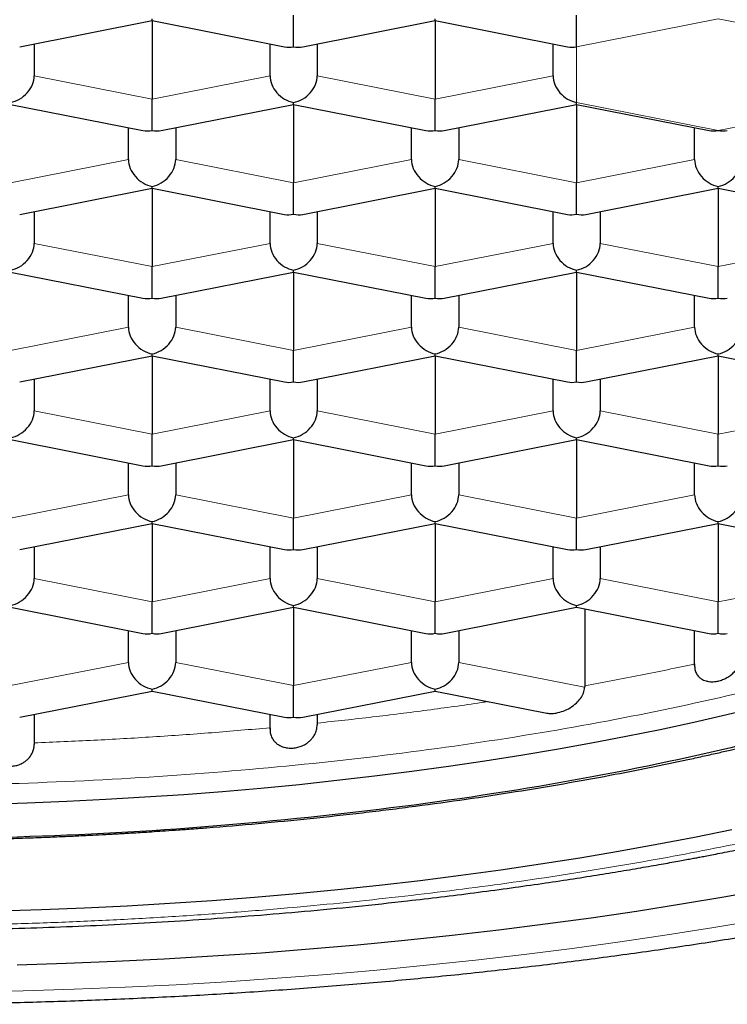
# Model space of a CAD drawing. Header units: millimetres. Extents: x 8 to 706, y 12 to 649.
# Tile 33 of 40: x 333.63 to 337.38, y 585.27 to 590.49. Entities that reach past the tile are written whole.
import ezdxf

# ---------------------------------------------------------------- set-up
doc = ezdxf.new("R2010")
doc.units = ezdxf.units.MM

msp = doc.modelspace()

# ---------------------------------------------------------------- linework, layer by layer
at = {"color": 7, "linetype": 'Continuous', "lineweight": 30}
for p, q in [((334.3291, 590.4867), (334.3291, 590.4966)), ((335.0791, 590.3485), (335.0791, 590.5153)), ((335.8291, 590.4867), (335.8291, 590.4966)), ((336.5791, 590.3485), (336.5791, 590.5153)), ((333.6275, 590.3481), (334.3291, 590.4867)), ((334.3291, 590.4867), (335.0307, 590.3481)), ((334.3291, 590.4867), (334.3291, 590.071)), ((335.1275, 590.3481), (335.8291, 590.4867)), ((335.8291, 590.4867), (336.5307, 590.3481)), ((335.8291, 590.4867), (335.8291, 590.071)), ((333.7041, 590.3632), (333.7041, 590.1945)), ((334.9541, 590.1945), (334.9541, 590.3632)), ((335.2041, 590.3632), (335.2041, 590.1945)), ((336.4541, 590.1945), (336.4541, 590.3632)), ((333.5791, 590.0424), (334.2807, 589.9038)), ((334.3291, 589.9042), (334.3291, 590.071)), ((334.3775, 589.9038), (335.0791, 590.0424)), ((335.0791, 590.0424), (335.0791, 590.0523)), ((335.0791, 590.0424), (335.7807, 589.9038)), ((335.0791, 590.0424), (335.0791, 589.6267)), ((335.8291, 589.9042), (335.8291, 590.071)), ((335.8775, 589.9038), (336.5791, 590.0424)), ((336.5791, 590.0424), (336.5791, 590.0523)), ((336.5791, 590.0424), (337.2807, 589.9038)), ((336.5791, 590.0424), (336.5791, 589.6267)), ((334.2041, 589.7502), (334.2041, 589.9189)), ((334.4541, 589.9189), (334.4541, 589.7502)), ((335.7041, 589.7502), (335.7041, 589.9189)), ((335.9541, 589.9189), (335.9541, 589.7502)), ((337.2041, 589.7502), (337.2041, 589.9189)), ((334.3291, 589.5981), (334.3291, 589.608)), ((335.0791, 589.4599), (335.0791, 589.6267)), ((335.8291, 589.5981), (335.8291, 589.608)), ((336.5791, 589.4599), (336.5791, 589.6267)), ((337.3291, 589.5981), (337.3291, 589.608)), ((333.6275, 589.4595), (334.3291, 589.5981)), ((334.3291, 589.5981), (335.0307, 589.4595)), ((334.3291, 589.5981), (334.3291, 589.1824)), ((335.1275, 589.4595), (335.8291, 589.5981)), ((335.8291, 589.5981), (336.5307, 589.4595)), ((335.8291, 589.5981), (335.8291, 589.1824)), ((336.6275, 589.4595), (337.3291, 589.5981)), ((337.3291, 589.5981), (338.0307, 589.4595)), ((337.3291, 589.5981), (337.3291, 589.1824)), ((333.7041, 589.4746), (333.7041, 589.3059)), ((334.9541, 589.3059), (334.9541, 589.4746)), ((335.2041, 589.4746), (335.2041, 589.3059)), ((336.4541, 589.3059), (336.4541, 589.4746)), ((336.7041, 589.4746), (336.7041, 589.3059)), ((333.5791, 589.1538), (334.2807, 589.0152)), ((334.3291, 589.0156), (334.3291, 589.1824)), ((334.3775, 589.0152), (335.0791, 589.1538)), ((335.0791, 589.1538), (335.0791, 589.1637)), ((335.0791, 589.1538), (335.7807, 589.0152)), ((335.0791, 589.1538), (335.0791, 588.7381)), ((335.8291, 589.0156), (335.8291, 589.1824)), ((335.8775, 589.0152), (336.5791, 589.1538)), ((336.5791, 589.1538), (336.5791, 589.1637)), ((336.5791, 589.1538), (337.2807, 589.0152)), ((336.5791, 589.1538), (336.5791, 588.7381)), ((337.3291, 589.0156), (337.3291, 589.1824)), ((334.2041, 588.8616), (334.2041, 589.0303)), ((334.4541, 589.0303), (334.4541, 588.8616)), ((335.7041, 588.8616), (335.7041, 589.0303)), ((335.9541, 589.0303), (335.9541, 588.8616)), ((337.2041, 588.8616), (337.2041, 589.0303)), ((334.3291, 588.7095), (334.3291, 588.7194)), ((335.0791, 588.5713), (335.0791, 588.7381)), ((335.8291, 588.7095), (335.8291, 588.7194)), ((336.5791, 588.5713), (336.5791, 588.7381)), ((337.3291, 588.7095), (337.3291, 588.7194)), ((333.6275, 588.5709), (334.3291, 588.7095)), ((334.3291, 588.7095), (335.0307, 588.5709)), ((334.3291, 588.7095), (334.3291, 588.2938)), ((335.1275, 588.5709), (335.8291, 588.7095)), ((335.8291, 588.7095), (336.5307, 588.5709)), ((335.8291, 588.7095), (335.8291, 588.2938)), ((336.6275, 588.5709), (337.3291, 588.7095)), ((337.3291, 588.7095), (338.0307, 588.5709)), ((337.3291, 588.7095), (337.3291, 588.2938)), ((333.7041, 588.586), (333.7041, 588.4173)), ((334.9541, 588.4173), (334.9541, 588.586)), ((335.2041, 588.586), (335.2041, 588.4173)), ((336.4541, 588.4173), (336.4541, 588.586)), ((336.7041, 588.586), (336.7041, 588.4173)), ((333.5791, 588.2652), (334.2807, 588.1266)), ((334.3291, 588.127), (334.3291, 588.2938)), ((334.3775, 588.1266), (335.0791, 588.2652)), ((335.0791, 588.2652), (335.0791, 588.2751)), ((335.0791, 588.2652), (335.7807, 588.1266)), ((335.0791, 588.2652), (335.0791, 587.8495)), ((335.8291, 588.127), (335.8291, 588.2938)), ((335.8775, 588.1266), (336.5791, 588.2652)), ((336.5791, 588.2652), (336.5791, 588.2751)), ((336.5791, 588.2652), (337.2807, 588.1266)), ((336.5791, 588.2652), (336.5791, 587.8495)), ((337.3291, 588.127), (337.3291, 588.2938)), ((334.2041, 587.973), (334.2041, 588.1417)), ((334.4541, 588.1417), (334.4541, 587.973)), ((335.7041, 587.973), (335.7041, 588.1417)), ((335.9541, 588.1417), (335.9541, 587.973)), ((337.2041, 587.973), (337.2041, 588.1417)), ((334.3291, 587.8209), (334.3291, 587.8308)), ((335.0791, 587.6827), (335.0791, 587.8495)), ((335.8291, 587.8209), (335.8291, 587.8308)), ((336.5791, 587.6827), (336.5791, 587.8495)), ((337.3291, 587.8209), (337.3291, 587.8308)), ((333.6275, 587.6823), (334.3291, 587.8209)), ((334.3291, 587.8209), (335.0307, 587.6823)), ((334.3291, 587.8209), (334.3291, 587.4053)), ((335.1275, 587.6823), (335.8291, 587.8209)), ((335.8291, 587.8209), (336.5307, 587.6823)), ((335.8291, 587.8209), (335.8291, 587.4053)), ((336.6275, 587.6823), (337.3291, 587.8209)), ((337.3291, 587.8209), (338.0307, 587.6823)), ((337.3291, 587.8209), (337.3291, 587.4053)), ((333.7041, 587.6975), (333.7041, 587.5287)), ((334.9541, 587.5287), (334.9541, 587.6975)), ((335.2041, 587.6975), (335.2041, 587.5287)), ((336.4541, 587.5287), (336.4541, 587.6975)), ((336.7041, 587.6975), (336.7041, 587.5287)), ((333.5791, 587.3766), (334.2807, 587.238)), ((334.3291, 587.2384), (334.3291, 587.4053)), ((334.3775, 587.238), (335.0791, 587.3766)), ((335.0791, 587.3766), (335.0791, 587.3865)), ((335.0791, 587.3766), (335.7807, 587.238)), ((335.0791, 587.3766), (335.0791, 586.961)), ((335.8291, 587.2384), (335.8291, 587.4053)), ((335.8775, 587.238), (336.5791, 587.3766)), ((336.5791, 587.3766), (336.5791, 587.3865)), ((336.5791, 587.3766), (337.2807, 587.238)), ((336.6222, 587.3681), (336.6222, 586.9524)), ((337.3291, 587.2384), (337.3291, 587.4053)), ((334.2041, 587.0844), (334.2041, 587.2532)), ((334.4541, 587.2532), (334.4541, 587.0844)), ((335.7041, 587.0844), (335.7041, 587.2532)), ((335.9541, 587.2532), (335.9541, 587.0844)), ((335.9541, 587.2532), (335.9541, 587.0844)), ((337.2041, 587.0674), (337.2041, 587.2532)), ((335.0791, 586.7941), (335.0791, 586.961)), ((333.6275, 586.7937), (334.3291, 586.9323)), ((334.3291, 586.9323), (334.3291, 586.9422)), ((334.3291, 586.9323), (335.0307, 586.7937)), ((335.1275, 586.7937), (335.8291, 586.9323)), ((335.8291, 586.9323), (335.8291, 586.9422)), ((335.8291, 586.9323), (336.4206, 586.8155)), ((333.7041, 586.8089), (333.7041, 586.6492)), ((334.9541, 586.7294), (334.9541, 586.8089)), ((335.2041, 586.8089), (335.2041, 586.7539))]:
    msp.add_line(p, q, dxfattribs=at)
at = {"color": 8, "linetype": 'Continuous', "lineweight": 0}
for p, q in [((337.3291, 590.4966), (336.5791, 590.3485)), ((338.0791, 590.3485), (337.3291, 590.4966)), ((336.5791, 590.3485), (336.5791, 590.0523)), ((333.7041, 590.1945), (334.3291, 590.071)), ((334.3291, 590.071), (334.9541, 590.1945)), ((335.2041, 590.1945), (335.8291, 590.071)), ((335.8291, 590.071), (336.4541, 590.1945)), ((336.5791, 590.0523), (337.3291, 589.9042)), ((337.3291, 589.9042), (338.0791, 590.0523)), ((333.5791, 589.6267), (334.2041, 589.7502)), ((334.4541, 589.7502), (335.0791, 589.6267)), ((335.0791, 589.6267), (335.7041, 589.7502)), ((335.9541, 589.7502), (336.5791, 589.6267)), ((336.5791, 589.6267), (337.2041, 589.7502)), ((333.7041, 589.3059), (334.3291, 589.1824)), ((334.3291, 589.1824), (334.9541, 589.3059)), ((335.2041, 589.3059), (335.8291, 589.1824)), ((335.8291, 589.1824), (336.4541, 589.3059)), ((336.7041, 589.3059), (337.3291, 589.1824)), ((337.3291, 589.1824), (337.9541, 589.3059)), ((333.5791, 588.7381), (334.2041, 588.8616)), ((334.4541, 588.8616), (335.0791, 588.7381)), ((335.0791, 588.7381), (335.7041, 588.8616)), ((335.9541, 588.8616), (336.5791, 588.7381)), ((336.5791, 588.7381), (337.2041, 588.8616)), ((333.7041, 588.4173), (334.3291, 588.2938)), ((334.3291, 588.2938), (334.9541, 588.4173)), ((335.2041, 588.4173), (335.8291, 588.2938)), ((335.8291, 588.2938), (336.4541, 588.4173)), ((336.7041, 588.4173), (337.3291, 588.2938)), ((337.3291, 588.2938), (337.9541, 588.4173)), ((333.5791, 587.8495), (334.2041, 587.973)), ((334.4541, 587.973), (335.0791, 587.8495)), ((335.0791, 587.8495), (335.7041, 587.973)), ((335.9541, 587.973), (336.5791, 587.8495)), ((336.5791, 587.8495), (337.2041, 587.973)), ((333.7041, 587.5287), (334.3291, 587.4053)), ((334.3291, 587.4053), (334.9541, 587.5287)), ((335.2041, 587.5287), (335.8291, 587.4053)), ((335.8291, 587.4053), (336.4541, 587.5287)), ((336.7041, 587.5287), (337.3291, 587.4053)), ((337.3291, 587.4053), (337.9541, 587.5287)), ((333.5791, 586.961), (334.2041, 587.0844)), ((334.4541, 587.0844), (335.0791, 586.961)), ((335.0791, 586.961), (335.7041, 587.0844)), ((335.9541, 587.0844), (336.6215, 586.9526))]:
    msp.add_line(p, q, dxfattribs=at)
at = {"color": 7, "linetype": 'Continuous', "lineweight": 30, "flags": 128}
for points in [[(337.5461, 586.8472), (337.3745, 586.8057), (337.1998, 586.7658), (337.0222, 586.7274), (336.8416, 586.6907), (336.6583, 586.6556), (336.4724, 586.6221), (336.284, 586.5903), (336.0932, 586.5603), (335.9001, 586.5319), (335.705, 586.5053), (335.5079, 586.4804), (335.309, 586.4573), (335.1083, 586.436), (334.9061, 586.4165), (334.7025, 586.3988), (334.4976, 586.3829), (334.2915, 586.3689), (334.0845, 586.3568), (333.8766, 586.3464), (333.6679, 586.338), (333.4587, 586.3314)], [(337.401, 586.1963), (337.2041, 586.1563), (337.0042, 586.118), (336.8015, 586.0815), (336.5961, 586.0468), (336.388, 586.014), (336.1776, 585.9831), (335.9648, 585.9541), (335.7499, 585.927), (335.533, 585.9018), (335.3142, 585.8786), (335.0938, 585.8573), (334.8718, 585.838), (334.6483, 585.8207), (334.4237, 585.8054), (334.1979, 585.7922), (333.9712, 585.7809), (333.7437, 585.7717), (333.5156, 585.7645)], [(337.6007, 585.8832), (337.369, 585.8415), (337.1342, 585.8019), (336.8965, 585.7644), (336.6559, 585.7291), (336.4128, 585.6959), (336.1672, 585.6649), (335.9193, 585.6361), (335.6693, 585.6096), (335.4173, 585.5853), (335.1636, 585.5632), (334.9082, 585.5435), (334.6515, 585.526), (334.3934, 585.5109), (334.1344, 585.498), (333.8744, 585.4875), (333.6137, 585.4793)]]:
    msp.add_lwpolyline(points, dxfattribs=at)
at = {"color": 8, "linetype": 'Continuous', "lineweight": 0, "flags": 128}
msp.add_lwpolyline([(333.3734, 585.3368), (333.6451, 585.3429), (333.9162, 585.3514), (334.1866, 585.3624), (334.456, 585.3757), (334.7244, 585.3915), (334.9914, 585.4097), (335.2569, 585.4302), (335.5208, 585.4531), (335.7829, 585.4784), (336.0429, 585.506), (336.3007, 585.536), (336.5561, 585.5682), (336.809, 585.6027), (337.0592, 585.6395), (337.3064, 585.6784), (337.5506, 585.7196)], dxfattribs=at)
at = {"color": 7, "linetype": 'Continuous', "lineweight": 30}
for centre, major_axis, start_param, end_param in [((335.0791, 590.466), (0.1041, 0.0856), 3.728059, 4.125922), ((335.0791, 590.466), (0.1041, -0.0856), 5.298856, 5.696719), ((336.5791, 590.466), (0.1041, 0.0856), 3.728059, 4.125921), ((333.5791, 590.1698), (0.1041, 0.0856), 4.125922, 5.696719), ((335.0791, 590.1698), (0.1041, -0.0856), 3.728059, 5.298856), ((335.0791, 590.1698), (0.1041, 0.0856), 4.125922, 5.696719), ((336.5791, 590.1698), (0.1041, -0.0856), 3.728059, 5.298856), ((334.3291, 590.0217), (0.1041, 0.0856), 3.728059, 4.125922), ((334.3291, 590.0217), (0.1041, -0.0856), 5.298856, 5.696719), ((335.8291, 590.0217), (0.1041, 0.0856), 3.728059, 4.125922), ((335.8291, 590.0217), (0.1041, -0.0856), 5.298856, 5.696719), ((337.3291, 590.0217), (0.1041, 0.0856), 3.728059, 4.125924), ((337.3291, 590.0217), (0.1041, -0.0856), 5.298857, 5.696719), ((334.3291, 589.7255), (0.1041, -0.0856), 3.728059, 5.298856), ((334.3291, 589.7255), (0.1041, 0.0856), 4.125922, 5.696719), ((335.8291, 589.7255), (0.1041, -0.0856), 3.728059, 5.298856), ((335.8291, 589.7255), (0.1041, 0.0856), 4.125922, 5.696719), ((337.3291, 589.7255), (0.1041, -0.0856), 3.728059, 5.298856), ((337.3291, 589.7255), (0.1041, 0.0856), 4.125922, 5.696719), ((335.0791, 589.5774), (0.1041, 0.0856), 3.728059, 4.125922), ((335.0791, 589.5774), (0.1041, -0.0856), 5.298856, 5.696719), ((336.5791, 589.5774), (0.1041, 0.0856), 3.728059, 4.125922), ((336.5791, 589.5774), (0.1041, -0.0856), 5.298856, 5.696719), ((333.5791, 589.2812), (0.1041, 0.0856), 4.125922, 5.696719), ((335.0791, 589.2812), (0.1041, -0.0856), 3.728059, 5.298856), ((335.0791, 589.2812), (0.1041, 0.0856), 4.125922, 5.696719), ((336.5791, 589.2812), (0.1041, -0.0856), 3.728059, 5.298856), ((336.5791, 589.2812), (0.1041, 0.0856), 4.125922, 5.696719), ((334.3291, 589.1331), (0.1041, 0.0856), 3.728059, 4.125922), ((334.3291, 589.1331), (0.1041, -0.0856), 5.298856, 5.696719), ((335.8291, 589.1331), (0.1041, 0.0856), 3.728059, 4.125922), ((335.8291, 589.1331), (0.1041, -0.0856), 5.298856, 5.696719), ((337.3291, 589.1331), (0.1041, 0.0856), 3.728059, 4.125922), ((337.3291, 589.1331), (0.1041, -0.0856), 5.298856, 5.696719), ((334.3291, 588.8369), (0.1041, -0.0856), 3.728059, 5.298856), ((334.3291, 588.8369), (0.1041, 0.0856), 4.125922, 5.696719), ((335.8291, 588.8369), (0.1041, -0.0856), 3.728059, 5.298856), ((335.8291, 588.8369), (0.1041, 0.0856), 4.125922, 5.696719), ((337.3291, 588.8369), (0.1041, -0.0856), 3.728059, 5.298856), ((337.3291, 588.8369), (0.1041, 0.0856), 4.125922, 5.696719), ((335.0791, 588.6888), (0.1041, 0.0856), 3.728059, 4.125922), ((335.0791, 588.6888), (0.1041, -0.0856), 5.298856, 5.696719), ((336.5791, 588.6888), (0.1041, 0.0856), 3.728059, 4.125922), ((336.5791, 588.6888), (0.1041, -0.0856), 5.298856, 5.696719), ((333.5791, 588.3926), (0.1041, 0.0856), 4.125922, 5.696719), ((335.0791, 588.3926), (0.1041, -0.0856), 3.728059, 5.298856), ((335.0791, 588.3926), (0.1041, 0.0856), 4.125922, 5.696719), ((336.5791, 588.3926), (0.1041, -0.0856), 3.728059, 5.298856), ((336.5791, 588.3926), (0.1041, 0.0856), 4.125922, 5.696719), ((334.3291, 588.2445), (0.1041, 0.0856), 3.728059, 4.125922), ((334.3291, 588.2445), (0.1041, -0.0856), 5.298856, 5.696719), ((335.8291, 588.2445), (0.1041, 0.0856), 3.728059, 4.125922), ((335.8291, 588.2445), (0.1041, -0.0856), 5.298856, 5.696719), ((337.3291, 588.2445), (0.1041, 0.0856), 3.728059, 4.125922), ((337.3291, 588.2445), (0.1041, -0.0856), 5.298856, 5.696719), ((334.3291, 587.9483), (0.1041, -0.0856), 3.728059, 5.298856), ((334.3291, 587.9483), (0.1041, 0.0856), 4.125922, 5.696719), ((335.8291, 587.9483), (0.1041, -0.0856), 3.728059, 5.298856), ((335.8291, 587.9483), (0.1041, 0.0856), 4.125922, 5.696719), ((337.3291, 587.9483), (0.1041, -0.0856), 3.728059, 5.298856), ((337.3291, 587.9483), (0.1041, 0.0856), 4.125922, 5.696719), ((335.0791, 587.8002), (0.1041, 0.0856), 3.728059, 4.125922), ((335.0791, 587.8002), (0.1041, -0.0856), 5.298856, 5.696719), ((336.5791, 587.8002), (0.1041, 0.0856), 3.728059, 4.125922), ((336.5791, 587.8002), (0.1041, -0.0856), 5.298856, 5.696719), ((333.5791, 587.504), (0.1041, 0.0856), 4.125922, 5.696719), ((335.0791, 587.504), (0.1041, -0.0856), 3.728059, 5.298856), ((335.0791, 587.504), (0.1041, 0.0856), 4.125922, 5.696719), ((336.5791, 587.504), (0.1041, -0.0856), 3.728059, 5.298856), ((336.5791, 587.504), (0.1041, 0.0856), 4.125922, 5.696719), ((334.3291, 587.3559), (0.1041, 0.0856), 3.728059, 4.125922), ((334.3291, 587.3559), (0.1041, -0.0856), 5.298856, 5.696719), ((335.8291, 587.3559), (0.1041, 0.0856), 3.728059, 4.125922), ((335.8291, 587.3559), (0.1041, -0.0856), 5.298856, 5.696719), ((337.3291, 587.3559), (0.1041, 0.0856), 3.728059, 4.125922), ((337.3291, 587.3559), (0.1041, -0.0856), 5.298856, 5.696719), ((334.3291, 587.0597), (0.1041, -0.0856), 3.728059, 5.298856), ((334.3291, 587.0597), (0.1041, 0.0856), 4.125922, 5.696719), ((335.8291, 587.0597), (0.1041, -0.0856), 3.728059, 5.298856), ((335.8291, 587.0597), (0.1041, 0.0856), 4.125922, 5.69672), ((335.0791, 586.9116), (0.1041, 0.0856), 3.728059, 4.125922), ((335.0791, 586.9116), (0.1041, -0.0856), 5.298856, 5.696719)]:
    msp.add_ellipse(centre, major_axis=major_axis, ratio=0.808487, start_param=start_param, end_param=end_param, dxfattribs=at)
at = {"color": 8, "linetype": 'Continuous', "lineweight": 0}
for points, knots in [([(335.4689, 592.1873), (335.7846, 592.1536), (336.49, 592.0784), (337.5166, 591.9003), (338.5375, 591.6684), (339.4594, 591.3915), (340.2682, 591.0762), (340.9495, 590.7274), (341.4926, 590.3512), (341.8844, 589.9539), (342.1328, 589.5425), (342.1637, 589.2634), (342.1791, 589.1239)], [0, 0, 0, 0, 0.082588, 0.184522, 0.286457, 0.388392, 0.490326, 0.592261, 0.694196, 0.796131, 0.898065, 1, 1, 1, 1]), ([(341.7791, 588.748), (341.778, 588.7839), (341.7757, 588.8556), (341.7583, 588.9632), (341.7308, 589.0705), (341.6921, 589.1774), (341.6426, 589.2838), (341.5821, 589.3895), (341.5128, 589.4916), (341.4357, 589.5899), (341.352, 589.6844), (341.2593, 589.7779), (341.1579, 589.8704), (341.0478, 589.9617), (340.9291, 590.0517), (340.802, 590.1404), (340.6666, 590.2276), (340.523, 590.3133), (340.3714, 590.3973), (340.212, 590.4796), (340.048, 590.5586), (339.8802, 590.6342), (339.7092, 590.7067), (339.5318, 590.7773), (339.3482, 590.846), (339.1487, 590.9163), (338.9323, 590.9877), (338.698, 591.0597), (338.4565, 591.1289), (338.2081, 591.1951), (337.953, 591.2583), (337.6916, 591.3184), (337.4316, 591.3737), (337.1739, 591.4245), (336.9192, 591.471), (336.6604, 591.5148), (336.3975, 591.5556), (336.131, 591.5935), (335.861, 591.6285), (335.5879, 591.6605), (335.3119, 591.6894), (335.0333, 591.7153), (334.7524, 591.7381), (334.4696, 591.7578), (334.1904, 591.774), (333.9154, 591.787), (333.6448, 591.7969), (333.3734, 591.804), (333.1016, 591.8083), (332.8152, 591.8098), (332.5146, 591.808), (332.2001, 591.8023), (331.8863, 591.7928), (331.5738, 591.7796), (331.2627, 591.7626), (330.9536, 591.7418), (330.6554, 591.7181), (330.3681, 591.6917), (330.0917, 591.663), (329.8183, 591.6312), (329.5479, 591.5965), (329.281, 591.5588), (329.0178, 591.5182), (328.7585, 591.4747), (328.5035, 591.4284), (328.2529, 591.3793), (328.0071, 591.3274), (327.7664, 591.2729), (327.5354, 591.2168), (327.3141, 591.1595), (327.1022, 591.101), (326.8957, 591.0404), (326.6946, 590.9776), (326.489, 590.9094), (326.2802, 590.8354), (326.0696, 590.7553), (325.8673, 590.6728), (325.6737, 590.5878), (325.489, 590.5006), (325.3133, 590.4112), (325.1515, 590.3223), (325.003, 590.2342), (324.867, 590.1471), (324.7393, 590.0586), (324.6199, 589.9686), (324.5091, 589.8775), (324.4069, 589.7851), (324.3135, 589.6917), (324.2289, 589.5973), (324.1533, 589.5019), (324.0867, 589.4059), (324.0292, 589.3091), (323.9817, 589.2136), (323.9438, 589.1195), (323.9148, 589.0269), (323.8943, 588.9341), (323.8814, 588.8411), (323.8799, 588.779), (323.8791, 588.748)], [0, 0, 0, 0, 0.011192, 0.022388, 0.033588, 0.044789, 0.055991, 0.067194, 0.078398, 0.088667, 0.098937, 0.109205, 0.119474, 0.129742, 0.140009, 0.150276, 0.160543, 0.170809, 0.181076, 0.191342, 0.201607, 0.211287, 0.220966, 0.230645, 0.240325, 0.250005, 0.261204, 0.272404, 0.283604, 0.294804, 0.306004, 0.317204, 0.328404, 0.338671, 0.348938, 0.359205, 0.369471, 0.379737, 0.390003, 0.400269, 0.410535, 0.4208, 0.431065, 0.44133, 0.451594, 0.461272, 0.470951, 0.480629, 0.490307, 0.499986, 0.511184, 0.522383, 0.533582, 0.544782, 0.555982, 0.567183, 0.578385, 0.588653, 0.598922, 0.609191, 0.619461, 0.62973, 0.64, 0.650269, 0.660538, 0.670807, 0.681076, 0.691344, 0.701612, 0.711293, 0.720973, 0.730653, 0.740333, 0.750012, 0.76121, 0.772408, 0.783606, 0.794804, 0.806002, 0.8172, 0.828398, 0.838663, 0.848929, 0.859195, 0.869461, 0.879727, 0.889994, 0.900262, 0.910529, 0.920797, 0.931065, 0.941332, 0.9516, 0.961281, 0.970962, 0.980642, 0.990321, 1, 1, 1, 1]), ([(323.8791, 588.748), (323.8801, 588.7121), (323.8822, 588.6403), (323.8995, 588.5327), (323.927, 588.4254), (323.9657, 588.3185), (324.0154, 588.2121), (324.076, 588.1064), (324.1455, 588.0044), (324.2227, 587.9061), (324.3066, 587.8116), (324.3993, 587.7181), (324.5008, 587.6257), (324.611, 587.5344), (324.7296, 587.4444), (324.8567, 587.3557), (324.9921, 587.2685), (325.1357, 587.1829), (325.2872, 587.0988), (325.4465, 587.0165), (325.6104, 586.9375), (325.7781, 586.8619), (325.949, 586.7894), (326.1263, 586.7188), (326.3097, 586.65), (326.5092, 586.5797), (326.7255, 586.5083), (326.9596, 586.4362), (327.2011, 586.3671), (327.4495, 586.3008), (327.7046, 586.2376), (327.966, 586.1775), (328.226, 586.1222), (328.4838, 586.0713), (328.7385, 586.0248), (328.9974, 585.9811), (329.2604, 585.9402), (329.527, 585.9023), (329.7971, 585.8674), (330.0703, 585.8354), (330.3464, 585.8065), (330.6251, 585.7806), (330.9061, 585.7578), (331.189, 585.7381), (331.4682, 585.7219), (331.7433, 585.7089), (332.014, 585.699), (332.2854, 585.6919), (332.5573, 585.6877), (332.8437, 585.6862), (333.1443, 585.688), (333.4588, 585.6937), (333.7724, 585.7032), (334.0849, 585.7165), (334.3959, 585.7335), (334.7049, 585.7543), (335.003, 585.778), (335.2903, 585.8045), (335.5665, 585.8332), (335.8398, 585.8649), (336.11, 585.8996), (336.3769, 585.9373), (336.64, 585.9779), (336.8992, 586.0214), (337.1542, 586.0678), (337.4047, 586.1169), (337.6504, 586.1687), (337.8912, 586.2232), (338.1222, 586.2793), (338.3435, 586.3366), (338.5554, 586.395), (338.762, 586.4557), (338.9632, 586.5184), (339.1688, 586.5866), (339.3778, 586.6605), (339.5885, 586.7406), (339.7909, 586.8231), (339.9846, 586.908), (340.1695, 586.9952), (340.3453, 587.0846), (340.5071, 587.1735), (340.6557, 587.2617), (340.7918, 587.3487), (340.9195, 587.4373), (341.0389, 587.5272), (341.1496, 587.6184), (341.2517, 587.7108), (341.3451, 587.8043), (341.4295, 587.8987), (341.505, 587.9941), (341.5715, 588.0902), (341.6289, 588.187), (341.6762, 588.2825), (341.714, 588.3766), (341.7429, 588.4692), (341.7635, 588.562), (341.7765, 588.655), (341.7782, 588.717), (341.7791, 588.748)], [0, 0, 0, 0, 0.0111986, 0.0223981, 0.0335983, 0.0447989, 0.0559999, 0.0672011, 0.0784023, 0.08867, 0.0989375, 0.1092048, 0.1194717, 0.1297383, 0.1400046, 0.1502705, 0.1605361, 0.1708014, 0.1810664, 0.1913313, 0.201596, 0.2112742, 0.2209525, 0.2306309, 0.2403094, 0.2499883, 0.2611872, 0.2723866, 0.2835865, 0.2947871, 0.3059881, 0.3171897, 0.3283918, 0.3386607, 0.3489299, 0.3591993, 0.3694687, 0.3797382, 0.3900075, 0.4002767, 0.4105455, 0.4208141, 0.4310823, 0.44135, 0.4516173, 0.4612975, 0.4709773, 0.4806567, 0.4903357, 0.5000145, 0.5112126, 0.5224104, 0.5336081, 0.5448058, 0.5560035, 0.5672013, 0.5783994, 0.5886646, 0.5989301, 0.6091958, 0.6194617, 0.6297279, 0.6399944, 0.650261, 0.6605277, 0.6707946, 0.6810616, 0.6913285, 0.7015955, 0.7112757, 0.7209558, 0.7306358, 0.7403157, 0.7499955, 0.7611949, 0.7723941, 0.7835932, 0.7947922, 0.8059913, 0.8171904, 0.8283897, 0.838656, 0.8489226, 0.8591897, 0.8694571, 0.8797251, 0.8899935, 0.9002624, 0.9105317, 0.9208013, 0.931071, 0.9413407, 0.9516099, 0.9612915, 0.9709719, 0.9806506, 0.9903269, 1, 1, 1, 1]), ([(340.7452, 588.6211), (340.6218, 588.4589), (340.3645, 588.1209), (339.6097, 587.6525), (338.6005, 587.2292), (337.3624, 586.8822), (335.952, 586.6242), (334.4211, 586.4654), (332.8291, 586.4118), (331.2371, 586.4654), (329.7062, 586.6242), (328.2958, 586.8822), (327.0577, 587.2292), (326.0485, 587.6525), (325.2937, 588.1209), (325.0364, 588.4589), (324.913, 588.6211)], [0, 0, 0, 0, 0.066586, 0.138822, 0.211057, 0.283293, 0.355529, 0.427764, 0.5, 0.572236, 0.644471, 0.716707, 0.788943, 0.861178, 0.933414, 1, 1, 1, 1]), ([(335.2042, 586.7623), (335.3024, 586.7729), (335.4987, 586.794), (335.7881, 586.8309), (335.9918, 586.8585), (336.0975, 586.875), (336.1095, 586.8769)], [0, 0, 0, 0, 0.319651, 0.639302, 0.958953, 1, 1, 1, 1])]:
    msp.add_open_spline(points, degree=3, knots=knots, dxfattribs=at)
at = {"color": 7, "linetype": 'Continuous', "lineweight": 30}
for points in [[(324.8041, 588.8889), (324.834, 589.0686), (324.8937, 589.4279), (325.3709, 589.9461), (326.1126, 590.4237), (327.1183, 590.8423), (328.3418, 591.1858), (329.7383, 591.4411), (331.2534, 591.5983), (332.8291, 591.6514), (334.4048, 591.5983), (335.9199, 591.4411), (337.3164, 591.1858), (338.5399, 590.8423), (339.5457, 590.4237), (340.2873, 589.9461), (340.7645, 589.4279), (340.8242, 589.0686), (340.8541, 588.8889)], [(340.8541, 588.8889), (340.8409, 588.7692), (340.8144, 588.5297), (340.6012, 588.1765), (340.2649, 587.8356), (339.7987, 587.5126), (339.214, 587.2132), (338.5199, 586.9425), (337.7284, 586.7051), (336.8531, 586.5051), (335.9089, 586.3457), (334.9121, 586.2306), (333.8796, 586.1577), (333.1793, 586.1487), (332.8291, 586.1441)]]:
    msp.add_open_spline(points, degree=3, dxfattribs=at)
for points, knots in [([(321.4291, 589.8286), (321.4292, 589.8097), (321.4296, 589.7642), (321.4329, 589.692), (321.4392, 589.6124), (321.4484, 589.5329), (321.4605, 589.4536), (321.4754, 589.3746), (321.4931, 589.2958), (321.5137, 589.2173), (321.5372, 589.1392), (321.5635, 589.0613), (321.5927, 588.9837), (321.6248, 588.9065), (321.6597, 588.8295), (321.6977, 588.7529), (321.7385, 588.6766), (321.7824, 588.6007), (321.8294, 588.525), (321.8794, 588.4497), (321.9325, 588.3748), (321.9887, 588.3002), (322.0482, 588.2261), (322.1108, 588.1523), (322.1766, 588.0791), (322.2456, 588.0063), (322.3178, 587.9341), (322.3931, 587.8626), (322.4716, 587.7917), (322.5531, 587.7216), (322.6375, 587.6523), (322.7249, 587.5839), (322.8151, 587.5163), (322.908, 587.4498), (323.0035, 587.3842), (323.1016, 587.3197), (323.2022, 587.2562), (323.3052, 587.1938), (323.4105, 587.1325), (323.5181, 587.0723), (323.6278, 587.0131), (323.7397, 586.9551), (323.8537, 586.898), (323.9697, 586.8421), (324.0877, 586.7872), (324.2078, 586.7333), (324.3297, 586.6805), (324.4536, 586.6287), (324.5794, 586.5779), (324.707, 586.5281), (324.8364, 586.4792), (324.9676, 586.4314), (325.1006, 586.3846), (325.2353, 586.3387), (325.3718, 586.2937), (325.5099, 586.2498), (325.6497, 586.2068), (325.7911, 586.1647), (325.9341, 586.1236), (326.0787, 586.0835), (326.2249, 586.0443), (326.3725, 586.006), (326.5216, 585.9687), (326.6722, 585.9324), (326.8242, 585.897), (326.9776, 585.8625), (327.1324, 585.829), (327.2885, 585.7965), (327.4458, 585.7649), (327.6045, 585.7342), (327.7643, 585.7045), (327.9254, 585.6758), (328.0876, 585.6481), (328.2509, 585.6213), (328.4153, 585.5954), (328.5807, 585.5706), (328.7471, 585.5467), (328.9145, 585.5238), (329.0829, 585.5019), (329.2521, 585.4809), (329.4222, 585.461), (329.593, 585.442), (329.7647, 585.424), (329.9371, 585.407), (330.1102, 585.391), (330.2839, 585.376), (330.4582, 585.362), (330.6331, 585.349), (330.8086, 585.337), (330.9845, 585.326), (331.1608, 585.316), (331.3376, 585.307), (331.5147, 585.2991), (331.6921, 585.2921), (331.8698, 585.2861), (332.0477, 585.2812), (332.2259, 585.2773), (332.4041, 585.2743), (332.5825, 585.2724), (332.7609, 585.2715), (332.9393, 585.2717), (333.1178, 585.2728), (333.2961, 585.2749), (333.4743, 585.2781), (333.6524, 585.2823), (333.8302, 585.2875), (334.0078, 585.2936), (334.1852, 585.3009), (334.3622, 585.3091), (334.5388, 585.3183), (334.715, 585.3285), (334.8908, 585.3397), (335.066, 585.352), (335.2408, 585.3652), (335.4149, 585.3794), (335.5884, 585.3947), (335.7613, 585.4109), (335.9334, 585.4281), (336.1048, 585.4463), (336.2754, 585.4655), (336.4452, 585.4857), (336.6141, 585.5068), (336.7821, 585.529), (336.9492, 585.5521), (337.1153, 585.5762), (337.2804, 585.6012), (337.4444, 585.6273), (337.6073, 585.6542), (337.7691, 585.6822), (337.9298, 585.7111), (338.0892, 585.741), (338.2474, 585.7718), (338.4043, 585.8036), (338.5599, 585.8363), (338.7142, 585.87), (338.8671, 585.9046), (339.0186, 585.9401), (339.1687, 585.9766), (339.3172, 586.0141), (339.4643, 586.0525), (339.6099, 586.0918), (339.7539, 586.1321), (339.8964, 586.1733), (340.0372, 586.2155), (340.1763, 586.2586), (340.3138, 586.3026), (340.4497, 586.3477), (340.5837, 586.3936), (340.7161, 586.4406), (340.8466, 586.4885), (340.9754, 586.5374), (341.1024, 586.5872), (341.2275, 586.6381), (341.3507, 586.69), (341.472, 586.7429), (341.5914, 586.7968), (341.7088, 586.8517), (341.8243, 586.9078), (341.9377, 586.9648), (342.049, 587.023), (342.1583, 587.0823), (342.2655, 587.1427), (342.3704, 587.2042), (342.4731, 587.2669), (342.5736, 587.3307), (342.6716, 587.3957), (342.7673, 587.4618), (342.8604, 587.529), (342.9509, 587.5974), (343.0387, 587.6668), (343.1238, 587.7373), (343.2059, 587.8088), (343.2851, 587.8812), (343.3613, 587.9546), (343.4343, 588.0287), (343.5042, 588.1037), (343.5707, 588.1792), (343.634, 588.2554), (343.694, 588.3321), (343.7507, 588.4093), (343.804, 588.4869), (343.854, 588.5649), (343.9008, 588.6432), (343.9443, 588.7218), (343.9845, 588.8006), (344.0216, 588.8797), (344.0556, 588.9589), (344.0864, 589.0384), (344.1142, 589.118), (344.1389, 589.1978), (344.1606, 589.2777), (344.1793, 589.3577), (344.195, 589.4377), (344.2077, 589.5178), (344.2176, 589.598), (344.2244, 589.6781), (344.2285, 589.755), (344.2288, 589.8051), (344.229, 589.8285)], [0, 0, 0, 0, 0.002972, 0.007154, 0.011338, 0.015529, 0.01973, 0.023946, 0.028183, 0.032444, 0.036734, 0.041059, 0.045421, 0.049826, 0.054279, 0.058782, 0.06334, 0.067957, 0.072635, 0.077377, 0.082185, 0.08706, 0.092003, 0.097012, 0.102087, 0.107224, 0.112419, 0.117669, 0.122967, 0.128309, 0.133687, 0.139097, 0.144531, 0.149983, 0.155449, 0.160924, 0.166403, 0.171883, 0.177359, 0.182831, 0.188295, 0.19375, 0.199196, 0.204632, 0.210056, 0.21547, 0.220872, 0.226264, 0.231644, 0.237013, 0.242372, 0.24772, 0.253059, 0.258387, 0.263707, 0.269017, 0.274319, 0.279613, 0.284899, 0.290178, 0.295449, 0.300713, 0.305971, 0.311223, 0.316469, 0.32171, 0.326945, 0.332175, 0.3374, 0.342621, 0.347838, 0.35305, 0.358259, 0.363464, 0.368665, 0.373864, 0.379059, 0.384251, 0.38944, 0.394627, 0.399812, 0.404994, 0.410174, 0.415352, 0.420528, 0.425703, 0.430876, 0.436047, 0.441217, 0.446386, 0.451554, 0.45672, 0.461886, 0.467051, 0.472215, 0.477379, 0.482542, 0.487705, 0.492868, 0.49803, 0.503192, 0.508355, 0.513517, 0.51868, 0.523842, 0.529006, 0.534169, 0.539334, 0.544499, 0.549665, 0.554831, 0.559999, 0.565168, 0.570338, 0.57551, 0.580683, 0.585857, 0.591033, 0.596212, 0.601392, 0.606574, 0.611759, 0.616945, 0.622135, 0.627327, 0.632522, 0.637721, 0.642922, 0.648127, 0.653335, 0.658548, 0.663764, 0.668985, 0.67421, 0.67944, 0.684675, 0.689915, 0.695161, 0.700412, 0.70567, 0.710934, 0.716204, 0.721482, 0.726768, 0.732061, 0.737362, 0.742672, 0.74799, 0.753318, 0.758656, 0.764003, 0.769361, 0.77473, 0.78011, 0.785501, 0.790904, 0.796318, 0.801744, 0.807182, 0.812631, 0.81809, 0.82356, 0.829039, 0.834525, 0.840017, 0.845513, 0.851008, 0.856499, 0.861981, 0.867449, 0.872899, 0.878322, 0.883714, 0.889067, 0.894375, 0.899631, 0.904832, 0.90997, 0.915043, 0.920049, 0.924984, 0.92985, 0.934647, 0.939376, 0.944039, 0.948641, 0.953183, 0.95767, 0.962106, 0.966496, 0.970845, 0.975156, 0.979435, 0.983686, 0.987914, 0.992124, 0.996321, 1, 1, 1, 1]), ([(323.4793, 589.1039), (323.4796, 589.0898), (323.4801, 589.0631), (323.4823, 589.0257), (323.4849, 588.9932), (323.4877, 588.9653), (323.4907, 588.9404), (323.4937, 588.918), (323.4967, 588.8979), (323.4994, 588.8816), (323.5019, 588.8669), (323.5049, 588.8508), (323.5087, 588.8315), (323.5134, 588.8094), (323.5208, 588.7767), (323.5312, 588.736), (323.5449, 588.6884), (323.5595, 588.6433), (323.5735, 588.6039), (323.587, 588.5685), (323.6002, 588.5361), (323.6146, 588.5026), (323.6296, 588.4698), (323.6446, 588.4386), (323.6588, 588.4105), (323.6729, 588.3836), (323.688, 588.3559), (323.7056, 588.3249), (323.7248, 588.2927), (323.7438, 588.2621), (323.7621, 588.2338), (323.7793, 588.208), (323.7955, 588.1845), (323.8105, 588.1634), (323.8245, 588.1439), (323.8378, 588.1261), (323.8501, 588.1097), (323.8622, 588.094), (323.8756, 588.0769), (323.8962, 588.0511), (323.9241, 588.0173), (323.9586, 587.9773), (323.9951, 587.9367), (324.0386, 587.8902), (324.0885, 587.8395), (324.1445, 587.7856), (324.1919, 587.7421), (324.2318, 587.7068), (324.2644, 587.6786), (324.2999, 587.6488), (324.3365, 587.6189), (324.3751, 587.5881), (324.4147, 587.5573), (324.4546, 587.5272), (324.491, 587.5004), (324.5192, 587.4801), (324.5398, 587.4655), (324.5538, 587.4556), (324.5669, 587.4464), (324.5812, 587.4365), (324.5987, 587.4244), (324.6198, 587.4101), (324.6441, 587.3937), (324.6706, 587.3762), (324.6986, 587.358), (324.7264, 587.3401), (324.7534, 587.323), (324.7795, 587.3067), (324.8109, 587.2873), (324.847, 587.2654), (324.8869, 587.2417), (324.9232, 587.2206), (324.9561, 587.2017), (324.986, 587.1847), (325.0134, 587.1694), (325.0383, 587.1557), (325.0609, 587.1433), (325.0837, 587.131), (325.11, 587.1169), (325.1422, 587.0998), (325.1811, 587.0795), (325.2258, 587.0566), (325.2751, 587.0318), (325.3429, 586.9984), (325.4286, 586.9574), (325.5332, 586.9094), (325.6405, 586.8619), (325.7489, 586.8158), (325.8562, 586.7718), (325.9384, 586.7392), (325.9956, 586.7171), (326.0286, 586.7045), (326.0607, 586.6923), (326.0905, 586.6811), (326.1162, 586.6716), (326.1365, 586.6641), (326.1514, 586.6586), (326.1643, 586.6539), (326.1793, 586.6485), (326.2001, 586.6409), (326.2274, 586.6311), (326.2612, 586.6191), (326.3096, 586.6021), (326.3718, 586.5806), (326.4457, 586.5556), (326.5208, 586.5308), (326.5954, 586.5067), (326.6696, 586.4832), (326.7433, 586.4604), (326.8361, 586.4323), (326.9483, 586.3993), (327.0825, 586.3614), (327.2212, 586.3236), (327.3672, 586.2855), (327.5213, 586.2468), (327.6604, 586.2135), (327.7822, 586.1854), (327.8835, 586.1627), (327.9831, 586.141), (328.0699, 586.1226), (328.1424, 586.1076), (328.2017, 586.0955), (328.2567, 586.0845), (328.3073, 586.0746), (328.3534, 586.0656), (328.3945, 586.0577), (328.4266, 586.0516), (328.4487, 586.0475), (328.4623, 586.0449), (328.4739, 586.0428), (328.4876, 586.0402), (328.5051, 586.037), (328.5265, 586.033), (328.5579, 586.0273), (328.601, 586.0195), (328.658, 586.0093), (328.7248, 585.9977), (328.8014, 585.9846), (328.8867, 585.9704), (328.9774, 585.9557), (329.0701, 585.941), (329.2222, 585.9178), (329.4336, 585.8873), (329.7049, 585.8517), (329.9741, 585.8197), (330.241, 585.791), (330.5054, 585.7657), (330.768, 585.7433), (331.0436, 585.7228), (331.3329, 585.7046), (331.6355, 585.6891), (331.9364, 585.6772), (332.2352, 585.6688), (332.5327, 585.6638), (332.8153, 585.6623), (333.0836, 585.6636), (333.3377, 585.6672), (333.5913, 585.6733), (333.8444, 585.6818), (334.0974, 585.6928), (334.3526, 585.7064), (334.6106, 585.7227), (334.8729, 585.7421), (335.139, 585.7645), (335.4104, 585.7904), (335.6511, 585.8163), (335.8605, 585.8408), (336.0366, 585.8628), (336.2085, 585.8857), (336.372, 585.9087), (336.5244, 585.9314), (336.6656, 585.9534), (336.7959, 585.9745), (336.9155, 585.9948), (337.0068, 586.0107), (337.0725, 586.0225), (337.1143, 586.0301), (337.1515, 586.0369), (337.1831, 586.0428), (337.2095, 586.0477), (337.2344, 586.0524), (337.2624, 586.0577), (337.2977, 586.0645), (337.3413, 586.0729), (337.3919, 586.0829), (337.4471, 586.0939), (337.5049, 586.1056), (337.5643, 586.1179), (337.6431, 586.1344), (337.7424, 586.1558), (337.863, 586.1827), (338.0046, 586.2153), (338.165, 586.2539), (338.3401, 586.2983), (338.5112, 586.3437), (338.6768, 586.3899), (338.814, 586.43), (338.9248, 586.4636), (339.0107, 586.4903), (339.0943, 586.5169), (339.1736, 586.5428), (339.2462, 586.567), (339.3106, 586.589), (339.3652, 586.608), (339.4108, 586.6241), (339.4482, 586.6374), (339.4806, 586.6491), (339.5055, 586.6582), (339.5265, 586.6659), (339.5463, 586.6732), (339.5714, 586.6825), (339.6018, 586.6939), (339.6374, 586.7074), (339.6869, 586.7264), (339.7485, 586.7505), (339.8192, 586.7788), (339.8875, 586.8068), (339.9525, 586.834), (340.0142, 586.8604), (340.0726, 586.886), (340.1347, 586.9138), (340.1996, 586.9434), (340.2661, 586.9746), (340.3266, 587.0038), (340.3805, 587.0303), (340.4229, 587.0515), (340.455, 587.0679), (340.4785, 587.08), (340.499, 587.0906), (340.5164, 587.0997), (340.5316, 587.1077), (340.5465, 587.1156), (340.5639, 587.1249), (340.5861, 587.1368), (340.6135, 587.1517), (340.6461, 587.1697), (340.6946, 587.1968), (340.7547, 587.2314), (340.8203, 587.2703), (340.8778, 587.3056), (340.928, 587.3371), (340.973, 587.366), (341.009, 587.3898), (341.0378, 587.4091), (341.0622, 587.4257), (341.0887, 587.444), (341.1182, 587.4647), (341.1506, 587.4878), (341.1908, 587.5171), (341.2366, 587.5514), (341.2859, 587.5896), (341.3237, 587.6199), (341.3508, 587.6421), (341.3679, 587.6563), (341.3835, 587.6694), (341.3977, 587.6815), (341.4115, 587.6934), (341.4265, 587.7064), (341.4445, 587.7222), (341.4658, 587.7413), (341.4897, 587.763), (341.5138, 587.7854), (341.5366, 587.8071), (341.5592, 587.8291), (341.5813, 587.851), (341.6028, 587.8727), (341.6221, 587.8927), (341.6396, 587.9111), (341.6558, 587.9285), (341.6722, 587.9464), (341.69, 587.9662), (341.71, 587.989), (341.7307, 588.0132), (341.7508, 588.0372), (341.7689, 588.0594), (341.786, 588.0809), (341.8033, 588.1033), (341.8228, 588.129), (341.8442, 588.1582), (341.8665, 588.1898), (341.888, 588.2216), (341.9082, 588.2525), (341.929, 588.2858), (341.9499, 588.3206), (341.9704, 588.3566), (341.9889, 588.3907), (342.0061, 588.424), (342.0226, 588.4576), (342.0383, 588.4915), (342.0535, 588.5263), (342.0685, 588.5627), (342.0837, 588.6021), (342.0989, 588.6452), (342.1127, 588.6882), (342.1245, 588.7286), (342.1338, 588.764), (342.1416, 588.7966), (342.1483, 588.8272), (342.1539, 588.856), (342.1579, 588.8781), (342.1605, 588.894), (342.162, 588.9037), (342.1636, 588.9144), (342.1654, 588.9267), (342.1675, 588.9427), (342.1698, 588.9619), (342.1722, 588.9843), (342.1744, 589.0097), (342.1764, 589.0385), (342.178, 589.0707), (342.1784, 589.0932), (342.1786, 589.1051)], [0, 0, 0, 0, 0.003056, 0.005795, 0.008217, 0.010322, 0.012111, 0.014068, 0.015667, 0.016908, 0.017948, 0.019192, 0.020706, 0.02249, 0.024367, 0.028356, 0.032108, 0.035723, 0.039213, 0.041616, 0.044297, 0.047185, 0.049922, 0.052464, 0.054979, 0.056994, 0.059271, 0.062039, 0.064943, 0.067597, 0.070001, 0.072334, 0.074373, 0.076227, 0.077956, 0.079562, 0.081018, 0.082356, 0.083833, 0.085627, 0.089341, 0.093033, 0.096815, 0.10083, 0.106223, 0.111345, 0.116494, 0.11902, 0.121826, 0.124927, 0.128018, 0.130925, 0.13435, 0.137478, 0.140281, 0.142728, 0.143866, 0.144907, 0.145851, 0.146793, 0.148068, 0.149704, 0.151393, 0.153347, 0.155376, 0.157325, 0.159193, 0.16098, 0.162686, 0.165605, 0.168253, 0.17063, 0.172731, 0.174654, 0.1764, 0.177969, 0.179361, 0.180671, 0.182231, 0.184269, 0.186643, 0.189355, 0.192378, 0.195471, 0.201351, 0.207262, 0.213203, 0.219148, 0.224851, 0.230255, 0.231973, 0.233658, 0.23531, 0.236877, 0.238176, 0.239194, 0.239929, 0.240403, 0.241128, 0.242168, 0.243521, 0.245189, 0.247171, 0.250642, 0.254273, 0.257848, 0.261369, 0.264834, 0.268243, 0.271598, 0.277604, 0.283485, 0.289567, 0.2959, 0.302484, 0.309319, 0.313464, 0.317696, 0.321869, 0.325701, 0.328269, 0.330654, 0.332856, 0.334873, 0.336707, 0.338358, 0.339758, 0.340522, 0.340975, 0.341362, 0.3419, 0.34259, 0.343432, 0.344425, 0.346281, 0.348507, 0.351103, 0.354069, 0.357405, 0.360962, 0.364502, 0.36802, 0.37828, 0.388354, 0.398244, 0.407949, 0.41747, 0.426837, 0.436123, 0.446856, 0.457483, 0.468002, 0.478414, 0.488734, 0.499039, 0.507873, 0.516707, 0.52554, 0.534375, 0.543209, 0.552118, 0.56129, 0.570543, 0.580059, 0.589837, 0.599877, 0.606323, 0.612873, 0.619376, 0.625514, 0.631275, 0.636648, 0.641647, 0.64627, 0.650518, 0.652303, 0.653974, 0.655435, 0.65668, 0.65771, 0.658559, 0.659629, 0.661031, 0.662764, 0.664829, 0.667078, 0.6694, 0.671796, 0.674266, 0.678985, 0.683952, 0.689167, 0.696666, 0.704235, 0.711695, 0.719046, 0.726287, 0.730303, 0.734285, 0.738233, 0.742067, 0.745549, 0.748664, 0.751411, 0.753545, 0.755387, 0.75695, 0.758373, 0.759118, 0.760101, 0.76136, 0.762895, 0.764705, 0.766792, 0.770487, 0.774244, 0.777865, 0.78135, 0.784699, 0.787912, 0.790988, 0.795066, 0.798877, 0.80242, 0.805616, 0.808401, 0.810001, 0.811424, 0.812671, 0.81374, 0.814633, 0.815463, 0.816497, 0.817871, 0.819586, 0.821642, 0.824037, 0.82886, 0.833352, 0.837083, 0.840551, 0.843716, 0.846545, 0.848243, 0.849937, 0.851875, 0.854063, 0.8565, 0.859154, 0.863256, 0.867186, 0.870943, 0.872495, 0.873931, 0.875249, 0.87645, 0.877555, 0.878821, 0.880324, 0.882251, 0.884464, 0.886717, 0.888826, 0.89079, 0.893087, 0.895148, 0.897033, 0.898781, 0.900393, 0.901968, 0.903811, 0.905942, 0.908302, 0.910528, 0.912558, 0.914412, 0.916396, 0.918615, 0.921329, 0.924214, 0.927015, 0.929722, 0.932334, 0.935681, 0.93874, 0.941554, 0.944358, 0.94716, 0.949989, 0.952792, 0.955747, 0.958942, 0.962405, 0.966203, 0.969285, 0.972086, 0.974621, 0.977019, 0.979306, 0.981419, 0.982232, 0.98297, 0.983669, 0.984638, 0.985949, 0.987602, 0.989474, 0.991649, 0.994129, 0.996913, 1, 1, 1, 1]), ([(332.891, 586.1391), (332.9022, 586.1391), (332.9622, 586.1391), (333.0723, 586.1401), (333.2201, 586.142), (333.3641, 586.1449), (333.4995, 586.1483), (333.624, 586.1522), (333.7351, 586.1563), (333.8333, 586.1603), (333.9192, 586.1641), (333.9959, 586.1678), (334.0562, 586.171), (334.1005, 586.1733), (334.1288, 586.1749), (334.1489, 586.176), (334.1653, 586.177), (334.1843, 586.1781), (334.2109, 586.1796), (334.2464, 586.1817), (334.2903, 586.1844), (334.3424, 586.1878), (334.4028, 586.1918), (334.4707, 586.1965), (334.5438, 586.2018), (334.6851, 586.2125), (334.8936, 586.23), (335.1691, 586.2566), (335.4472, 586.2871), (335.7228, 586.3212), (335.993, 586.3584), (336.2546, 586.3982), (336.5089, 586.4406), (336.7454, 586.4834), (336.9648, 586.5263), (337.1277, 586.5603), (337.2463, 586.5862), (337.3209, 586.6029), (337.3894, 586.6186), (337.4451, 586.6316), (337.4888, 586.642), (337.5222, 586.65), (337.551, 586.657), (337.5752, 586.6629), (337.5948, 586.6677), (337.6111, 586.6718), (337.6269, 586.6757), (337.6459, 586.6804), (337.6702, 586.6866), (337.6998, 586.6941), (337.7328, 586.7025), (337.7674, 586.7115), (337.8029, 586.7208), (337.8589, 586.7356), (337.9369, 586.7567), (338.0373, 586.7847), (338.1412, 586.8147), (338.247, 586.8462), (338.338, 586.8743), (338.4141, 586.8984), (338.4753, 586.9182), (338.5368, 586.9385), (338.5977, 586.959), (338.6554, 586.9788), (338.7071, 586.997), (338.7513, 587.0127), (338.7853, 587.025), (338.8105, 587.0341), (338.8282, 587.0406), (338.8438, 587.0464), (338.8605, 587.0526), (338.8811, 587.0603), (338.9069, 587.07), (338.9379, 587.0818), (338.974, 587.0957), (339.0318, 587.1182), (339.1068, 587.1482), (339.1947, 587.1846), (339.2754, 587.219), (339.3409, 587.2479), (339.3922, 587.2709), (339.4298, 587.2881), (339.4626, 587.3034), (339.4907, 587.3165), (339.5149, 587.328), (339.5394, 587.3398), (339.5679, 587.3536), (339.6031, 587.3709), (339.6421, 587.3903), (339.6854, 587.4123), (339.7294, 587.4351), (339.7733, 587.4583), (339.8166, 587.4817), (339.8586, 587.5048), (339.8989, 587.5274), (339.9337, 587.5474), (339.9595, 587.5624), (339.9781, 587.5733), (339.9924, 587.5817), (340.0092, 587.5917), (340.0298, 587.6042), (340.0542, 587.619), (340.0808, 587.6355), (340.1079, 587.6525), (340.1421, 587.6742), (340.1812, 587.6996), (340.2237, 587.728), (340.258, 587.7514), (340.2862, 587.771), (340.3115, 587.7889), (340.3394, 587.8089), (340.3709, 587.832), (340.4047, 587.8573), (340.4394, 587.8838), (340.4745, 587.9114), (340.5119, 587.9416), (340.5504, 587.9734), (340.5886, 588.0062), (340.6242, 588.0375), (340.6577, 588.068), (340.6942, 588.1021), (340.7332, 588.1398), (340.7663, 588.1731), (340.7917, 588.1996), (340.8111, 588.22), (340.8304, 588.2409), (340.8484, 588.2608), (340.8659, 588.2806), (340.8838, 588.3012), (340.9006, 588.3209), (340.9165, 588.3401), (340.9329, 588.3601), (340.949, 588.3804), (340.9644, 588.4001), (340.9779, 588.4178), (340.9905, 588.4347), (341.0024, 588.4508), (341.0145, 588.4677), (341.0263, 588.4844), (341.0374, 588.5003), (341.0465, 588.5137), (341.0544, 588.5255), (341.0609, 588.5354), (341.0672, 588.545), (341.0744, 588.5561), (341.0832, 588.57), (341.0922, 588.5845), (341.1002, 588.5975), (341.1067, 588.6082), (341.1125, 588.6179), (341.1182, 588.6276), (341.1255, 588.6402), (341.1352, 588.6572), (341.1477, 588.6797), (341.1632, 588.7087), (341.1806, 588.7428), (341.199, 588.7808), (341.216, 588.8182), (341.2313, 588.8539), (341.2427, 588.882), (341.2507, 588.9026), (341.2559, 588.9165), (341.261, 588.9303), (341.2666, 588.9461), (341.2735, 588.9659), (341.2817, 588.9908), (341.2896, 589.0158), (341.2944, 589.0325), (341.2963, 589.0392)], [0, 0, 0, 0, 0.002766, 0.014922, 0.027379, 0.039527, 0.050781, 0.061141, 0.070607, 0.078544, 0.08572, 0.092137, 0.097795, 0.100887, 0.103273, 0.104912, 0.105963, 0.10741, 0.109691, 0.112674, 0.116361, 0.12075, 0.125842, 0.131637, 0.137978, 0.144388, 0.16758, 0.191243, 0.215379, 0.23999, 0.263796, 0.287463, 0.310752, 0.333663, 0.353513, 0.37307, 0.380674, 0.388181, 0.395001, 0.400963, 0.404759, 0.408102, 0.41099, 0.413424, 0.415404, 0.416929, 0.418372, 0.420193, 0.422667, 0.425785, 0.42921, 0.432748, 0.436399, 0.440162, 0.450065, 0.460675, 0.471789, 0.483172, 0.494826, 0.501554, 0.508368, 0.51527, 0.522259, 0.529063, 0.535046, 0.540181, 0.544467, 0.546976, 0.549063, 0.55073, 0.552525, 0.554982, 0.55804, 0.561737, 0.566074, 0.57105, 0.582723, 0.593682, 0.603924, 0.613449, 0.619004, 0.623968, 0.628317, 0.632051, 0.635219, 0.638078, 0.641932, 0.646783, 0.652482, 0.658045, 0.664847, 0.6711, 0.676804, 0.683581, 0.689485, 0.694683, 0.699174, 0.701155, 0.703136, 0.705687, 0.708853, 0.712634, 0.71699, 0.721319, 0.725426, 0.733309, 0.740219, 0.746276, 0.750404, 0.754406, 0.759112, 0.764558, 0.770468, 0.776611, 0.782989, 0.789591, 0.797582, 0.804904, 0.811681, 0.818331, 0.824883, 0.833843, 0.84241, 0.845948, 0.850525, 0.855113, 0.858853, 0.86277, 0.867134, 0.871313, 0.874661, 0.878569, 0.88317, 0.886613, 0.890155, 0.893467, 0.896369, 0.899451, 0.903096, 0.905863, 0.908474, 0.910676, 0.912469, 0.914019, 0.916052, 0.918653, 0.921683, 0.924056, 0.925838, 0.927553, 0.929315, 0.931123, 0.9344, 0.938466, 0.943208, 0.949853, 0.95652, 0.963064, 0.969231, 0.974853, 0.977361, 0.979695, 0.981855, 0.984315, 0.987606, 0.991731, 0.996688, 1, 1, 1, 1]), ([(337.3285, 586.9853), (337.3366, 586.9875), (337.3523, 586.9917), (337.3752, 587.0026), (337.3958, 587.016), (337.4145, 587.0324), (337.4308, 587.0519), (337.4438, 587.0745), (337.4524, 587.0991), (337.4535, 587.1158), (337.4541, 587.1242)], [0, 0, 0, 0, 0.137247, 0.265846, 0.386286, 0.499158, 0.622793, 0.746853, 0.872284, 1, 1, 1, 1]), ([(337.2044, 587.0762), (337.2043, 587.0683), (337.2041, 587.052), (337.2108, 587.0297), (337.2202, 587.0148), (337.2291, 587.0055), (337.2353, 587.0002), (337.2428, 586.9951), (337.2526, 586.99), (337.2658, 586.9852), (337.2847, 586.9816), (337.3061, 586.9812), (337.3221, 586.9841), (337.3285, 586.9853)], [0, 0, 0, 0, 0.1076225, 0.2248063, 0.3548015, 0.4015122, 0.4499878, 0.5002914, 0.5661392, 0.6494491, 0.7502428, 0.89965, 1, 1, 1, 1]), ([(336.4704, 586.8158), (336.483, 586.8188), (336.5081, 586.8247), (336.545, 586.843), (336.5764, 586.866), (336.6005, 586.8927), (336.6172, 586.9214), (336.6199, 586.9422), (336.6213, 586.9526)], [0, 0, 0, 0, 0.186346, 0.3724709, 0.558773, 0.7058162, 0.8527218, 1, 1, 1, 1]), ([(336.4206, 586.8155), (336.4282, 586.8144), (336.4441, 586.8122), (336.4614, 586.8146), (336.4704, 586.8158)], [0, 0, 0, 0, 0.4814566, 1, 1, 1, 1]), ([(334.9544, 586.7378), (334.9543, 586.7305), (334.954, 586.7152), (334.9598, 586.6932), (334.9679, 586.6778), (334.9751, 586.6683), (334.9792, 586.6636), (334.9837, 586.6591), (334.9883, 586.655), (334.9938, 586.6507), (335.0016, 586.6456), (335.0136, 586.6394), (335.0316, 586.633), (335.0537, 586.6291), (335.0705, 586.6299), (335.0782, 586.6303)], [0, 0, 0, 0, 0.110591, 0.230162, 0.359717, 0.39383, 0.42863, 0.464127, 0.50033, 0.530292, 0.582007, 0.655463, 0.750641, 0.887245, 1, 1, 1, 1]), ([(335.0782, 586.6303), (335.0861, 586.6314), (335.1019, 586.6335), (335.1254, 586.6417), (335.1425, 586.6509), (335.1538, 586.6588), (335.1604, 586.664), (335.1693, 586.672), (335.1805, 586.6843), (335.1925, 586.703), (335.2021, 586.7268), (335.2034, 586.7445), (335.2041, 586.7539)], [0, 0, 0, 0, 0.1234126, 0.2475461, 0.3727678, 0.4148781, 0.4571632, 0.4996362, 0.5977603, 0.713841, 0.8479167, 1, 1, 1, 1]), ([(333.5792, 586.5337), (333.5864, 586.5343), (333.6014, 586.5354), (333.6242, 586.5416), (333.6416, 586.5496), (333.6536, 586.5571), (333.6608, 586.5623), (333.674, 586.5734), (333.6889, 586.5915), (333.6995, 586.6156), (333.7036, 586.6345), (333.704, 586.6451), (333.7041, 586.6492)], [0, 0, 0, 0, 0.1098231, 0.2295685, 0.3594471, 0.4051006, 0.4519093, 0.4998781, 0.6816784, 0.8257062, 0.9318398, 1, 1, 1, 1])]:
    msp.add_open_spline(points, degree=3, knots=knots, dxfattribs=at)
at = {"color": 8, "linetype": 'Continuous', "lineweight": 0}
for points in [[(336.6222, 586.9609), (336.7209, 586.979), (336.9184, 587.0153), (337.1089, 587.0556), (337.2041, 587.0758)], [(333.7042, 586.6578), (333.8095, 586.662), (334.0202, 586.6706), (334.334, 586.6889), (334.6459, 586.7107), (334.8514, 586.7288), (334.9541, 586.7378)]]:
    msp.add_open_spline(points, degree=3, dxfattribs=at)

doc.saveas('drawing.dxf')
